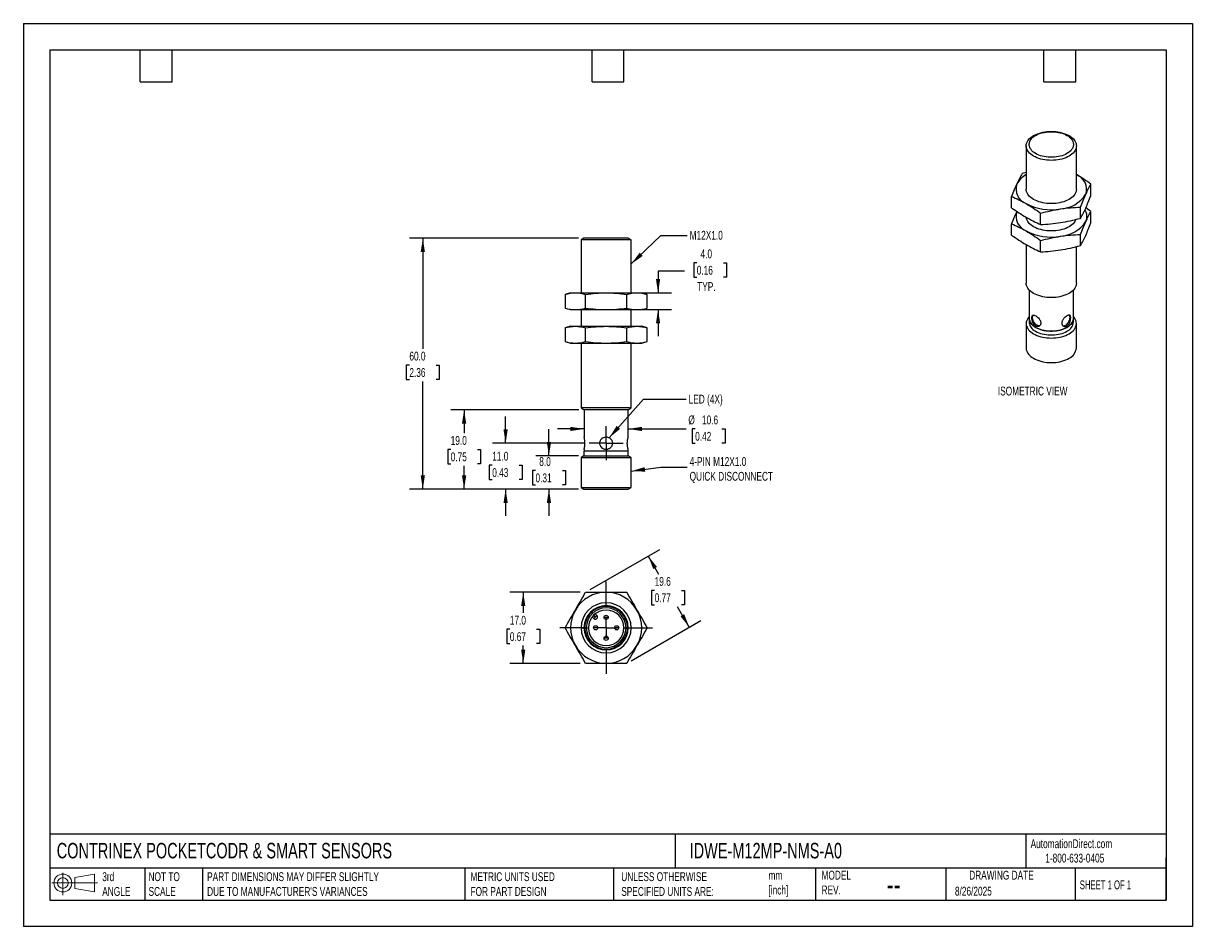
# Model space of a CAD drawing. Header units: millimetres. Extents: x 0 to 279, y 0 to 216.
import ezdxf

# ---------------------------------------------------------------- set-up
doc = ezdxf.new("R2010")
doc.units = ezdxf.units.MM
doc.linetypes.add('CENTERX2', pattern=[20.32, 12.7, -2.54, 2.54, -2.54])
doc.layers.add('CENTER', color=40, linetype='CENTERX2')
doc.layers.add('DIMENSIONS', color=140, linetype='Continuous', lineweight=25)
doc.layers.add('TEXT', color=140, linetype='Continuous', lineweight=25)
doc.styles.add('SLDTEXTSTYLE0', font='TXT', dxfattribs={"width": 0.7})
doc.styles.add('SLDTEXTSTYLE1', font='TXT', dxfattribs={"width": 0.65})
doc.dimstyles.new('SLDDIMSTYLE0', dxfattribs={"dimtxt": 2.158008, "dimasz": 3.302, "dimexe": 0, "dimexo": 0.0625, "dimgap": 0.539502, "dimtad": 0, "dimtih": 1, "dimtoh": 1, "dimdec": 1, "dimrnd": 1e-09, "dimzin": 4, "dimdsep": 46, "dimtxsty": 'SLDTEXTSTYLE0', "dimsah": 1, "dimcen": 0.09, "dimadec": 0, "dimazin": 1, "dimtfac": 1, "dimtdec": 1, "dimtmove": 0, "dimatfit": 0, "dimfxl": 0, "dimfrac": 2, "dimtolj": 1, "dimtzin": 12, "dimarcsym": 0})
doc.dimstyles.new('SLDDIMSTYLE1', dxfattribs={"dimtxt": 2.158008, "dimasz": 3.302, "dimexe": 0, "dimexo": 0.0625, "dimgap": 0.539502, "dimtad": 0, "dimtih": 1, "dimtoh": 1, "dimdec": 1, "dimrnd": 1e-09, "dimzin": 4, "dimdsep": 46, "dimtxsty": 'SLDTEXTSTYLE0', "dimsah": 1, "dimcen": 0.09, "dimadec": 0, "dimazin": 1, "dimtfac": 1, "dimtdec": 1, "dimtofl": 0, "dimtmove": 0, "dimatfit": 3, "dimfxl": 0, "dimfrac": 2, "dimtolj": 1, "dimtzin": 12, "dimarcsym": 0})
doc.dimstyles.new('SLDDIMSTYLE2', dxfattribs={"dimtxt": 2.158008, "dimasz": 3.302, "dimexe": 0, "dimexo": 0.0625, "dimgap": 0.539502, "dimtad": 0, "dimtih": 1, "dimtoh": 1, "dimdec": 1, "dimrnd": 1e-09, "dimzin": 12, "dimdsep": 46, "dimtxsty": 'SLDTEXTSTYLE0', "dimsah": 1, "dimcen": 0.09, "dimadec": 0, "dimazin": 3, "dimtfac": 1, "dimtdec": 1, "dimtmove": 0, "dimatfit": 0, "dimfxl": 0, "dimfrac": 2, "dimtolj": 1, "dimtzin": 12, "dimarcsym": 0})
doc.dimstyles.new('SLDDIMSTYLE3', dxfattribs={"dimtxt": 0.18, "dimasz": 3.302, "dimexe": 0, "dimexo": 0.0625, "dimgap": 0, "dimtad": 0, "dimtih": 1, "dimtoh": 1, "dimdec": 0, "dimrnd": 1e-09, "dimzin": 0, "dimdsep": 46, "dimtxsty": 'Standard', "dimsah": 1, "dimcen": 0.09, "dimadec": 0, "dimazin": 0, "dimtfac": 3.302, "dimtdec": 0, "dimtofl": 0, "dimtmove": 0, "dimatfit": 3, "dimfxl": 0, "dimfrac": 2, "dimtolj": 1, "dimtzin": 0, "dimarcsym": 0})
doc.dimstyles.new('SLDDIMSTYLE4', dxfattribs={"dimtxt": 2.158008, "dimasz": 3.302, "dimexe": 0, "dimexo": 0.0625, "dimgap": 0.539502, "dimtad": 0, "dimtih": 1, "dimtoh": 1, "dimdec": 1, "dimrnd": 1e-09, "dimzin": 12, "dimdsep": 46, "dimtxsty": 'SLDTEXTSTYLE0', "dimsah": 1, "dimcen": 0.09, "dimadec": 0, "dimazin": 3, "dimtfac": 1, "dimtdec": 1, "dimtofl": 0, "dimtmove": 0, "dimatfit": 3, "dimfxl": 0, "dimfrac": 2, "dimtolj": 1, "dimtzin": 12, "dimarcsym": 0})

# ---------------------------------------------------------------- blocks, each defined once
blk = doc.blocks.new('Block11')
at = {"color": 7, "linetype": 'Continuous', "lineweight": 18}
for p, q in [((0, 2.88), (10.87, 2.88)), ((2.59, 5.31), (2.59, 0)), ((5.48, 4.17), (10.18, 5.03)), ((5.48, 1.6), (5.48, 4.17)), ((10.18, 5.03), (10.18, 0.73)), ((5.48, 1.6), (10.18, 0.73))]:
    blk.add_line(p, q, dxfattribs=at)
for radius in [2.15, 1.29]:
    blk.add_circle((2.59, 2.88), radius, dxfattribs=at)
blk = doc.blocks.new('Block12')
at = {"color": 7, "linetype": 'Continuous'}
blk.add_blockref('Block11', (0, 0), dxfattribs=at)
blk = doc.blocks.new('_D')
at = {"layer": 'DIMENSIONS'}
for p, q in [((125.59, 112.54), (125.59, 118.89)), ((132.69, 112.54), (122.42, 112.54)), ((122.38, 109.02), (121.66, 109.02)), ((121.66, 109.02), (121.66, 105.59)), ((128.8, 109.02), (129.52, 109.02)), ((129.52, 109.02), (129.52, 105.59)), ((121.66, 105.59), (122.38, 105.59)), ((132.69, 104.55), (122.42, 104.55)), ((125.59, 104.55), (125.59, 98.2)), ((129.52, 105.59), (128.8, 105.59))]:
    blk.add_line(p, q, dxfattribs=at)
for points in [[(125.59, 112.54), (126.1, 115.84), (125.08, 115.84)], [(125.59, 104.55), (125.08, 101.25), (126.1, 101.25)]]:
    blk.add_solid(points, dxfattribs=at)
at = {"layer": 'DIMENSIONS', "char_height": 2.117, "attachment_point": 1, "style": 'SLDTEXTSTYLE0'}
for s, insert in [('8.0', (123.28, 112.23)), ('0.31', (122.38, 108.32))]:
    blk.add_mtext(s, dxfattribs=dict(at, insert=insert))
blk = doc.blocks.new('_D_1')
at = {"layer": 'DIMENSIONS'}
for p, q in [((115.24, 115.55), (115.24, 121.9)), ((133.95, 115.55), (112.07, 115.55)), ((112.04, 110.29), (111.31, 110.29)), ((111.31, 110.29), (111.31, 106.86)), ((118.45, 110.29), (119.17, 110.29)), ((119.17, 110.29), (119.17, 106.86)), ((111.31, 106.86), (112.04, 106.86)), ((119.17, 106.86), (118.45, 106.86)), ((132.69, 104.55), (112.07, 104.55)), ((115.24, 104.55), (115.24, 98.2))]:
    blk.add_line(p, q, dxfattribs=at)
for points in [[(115.24, 115.55), (115.75, 118.85), (114.73, 118.85)], [(115.24, 104.55), (114.73, 101.25), (115.75, 101.25)]]:
    blk.add_solid(points, dxfattribs=at)
at = {"layer": 'DIMENSIONS', "char_height": 2.117, "attachment_point": 1, "style": 'SLDTEXTSTYLE0'}
for s, insert in [('11.0', (112.04, 113.5)), ('0.43', (112.04, 109.59))]:
    blk.add_mtext(s, dxfattribs=dict(at, insert=insert))
blk = doc.blocks.new('_D_2')
at = {"layer": 'DIMENSIONS'}
for p, q in [((132.72, 123.55), (102.14, 123.55)), ((105.32, 123.55), (105.32, 117.97)), ((102.11, 114.06), (101.39, 114.06)), ((101.39, 114.06), (101.39, 110.63)), ((108.52, 114.06), (109.25, 114.06)), ((109.25, 114.06), (109.25, 110.63)), ((101.39, 110.63), (102.11, 110.63)), ((105.32, 104.55), (105.32, 110.15)), ((109.25, 110.63), (108.52, 110.63)), ((132.69, 104.55), (102.14, 104.55))]:
    blk.add_line(p, q, dxfattribs=at)
for points in [[(105.32, 123.55), (104.81, 120.25), (105.82, 120.25)], [(105.32, 104.55), (105.82, 107.85), (104.81, 107.85)]]:
    blk.add_solid(points, dxfattribs=at)
at = {"layer": 'DIMENSIONS', "char_height": 2.117, "attachment_point": 1, "style": 'SLDTEXTSTYLE0'}
for s, insert in [('19.0', (102.11, 117.27)), ('0.75', (102.11, 113.36))]:
    blk.add_mtext(s, dxfattribs=dict(at, insert=insert))
blk = doc.blocks.new('_D_3')
at = {"layer": 'DIMENSIONS'}
for p, q in [((132.69, 164.55), (92.27, 164.55)), ((95.45, 164.55), (95.45, 138.13)), ((92.24, 134.22), (91.51, 134.22)), ((91.51, 134.22), (91.51, 130.79)), ((98.65, 134.22), (99.38, 134.22)), ((99.38, 134.22), (99.38, 130.79)), ((91.51, 130.79), (92.24, 130.79)), ((95.45, 104.55), (95.45, 130.31)), ((99.38, 130.79), (98.65, 130.79)), ((132.69, 104.55), (92.27, 104.55))]:
    blk.add_line(p, q, dxfattribs=at)
for points in [[(95.45, 164.55), (94.94, 161.25), (95.95, 161.25)], [(95.45, 104.55), (95.95, 107.85), (94.94, 107.85)]]:
    blk.add_solid(points, dxfattribs=at)
at = {"layer": 'DIMENSIONS', "char_height": 2.117, "attachment_point": 1, "style": 'SLDTEXTSTYLE0'}
for s, insert in [('60.0', (92.24, 137.43)), ('2.36', (92.24, 133.52))]:
    blk.add_mtext(s, dxfattribs=dict(at, insert=insert))
blk = doc.blocks.new('_D_4')
at = {"layer": 'DIMENSIONS'}
for p, q in [((158.01, 156.65), (151.66, 156.65)), ((151.66, 156.65), (151.66, 151.49)), ((160.91, 158.67), (160.19, 158.67)), ((160.19, 158.67), (160.19, 155.24)), ((167.33, 158.67), (168.05, 158.67)), ((168.05, 158.67), (168.05, 155.24)), ((160.19, 155.24), (160.91, 155.24)), ((168.05, 155.24), (167.33, 155.24)), ((147.89, 151.49), (154.84, 151.49)), ((147.89, 147.49), (154.84, 147.49)), ((151.66, 147.49), (151.66, 141.14))]:
    blk.add_line(p, q, dxfattribs=at)
for points in [[(151.66, 151.49), (152.17, 154.79), (151.16, 154.79)], [(151.66, 147.49), (151.16, 144.18), (152.17, 144.18)]]:
    blk.add_solid(points, dxfattribs=at)
at = {"layer": 'DIMENSIONS', "char_height": 2.117, "attachment_point": 1, "style": 'SLDTEXTSTYLE0'}
for s, insert in [('4.0', (161.81, 161.88)), ('0.16', (160.91, 157.96)), ('TYP.', (161.02, 154.05))]:
    blk.add_mtext(s, dxfattribs=dict(at, insert=insert))
blk = doc.blocks.new('_D_5')
at = {"layer": 'DIMENSIONS'}
for p, q in [((133.99, 118.96), (127.64, 118.96)), ((144.54, 118.96), (158.42, 118.96)), ((160.53, 118.96), (159.8, 118.96)), ((159.8, 118.96), (159.8, 115.53)), ((166.94, 118.96), (167.67, 118.96)), ((167.67, 118.96), (167.67, 115.53)), ((144.54, 115.78), (144.54, 115.79)), ((159.8, 115.53), (160.53, 115.53)), ((167.67, 115.53), (166.94, 115.53))]:
    blk.add_line(p, q, dxfattribs=at)
for points in [[(133.99, 118.96), (130.68, 119.47), (130.68, 118.46)], [(144.54, 118.96), (147.84, 118.46), (147.84, 119.47)]]:
    blk.add_solid(points, dxfattribs=at)
at = {"layer": 'DIMENSIONS', "char_height": 2.117, "attachment_point": 1, "style": 'SLDTEXTSTYLE0'}
for s, insert in [('%%c', (158.9, 122.18)), ('10.6', (162.16, 122.18)), ('0.42', (160.53, 118.26))]:
    blk.add_mtext(s, dxfattribs=dict(at, insert=insert))
blk = doc.blocks.new('SW_CENTERMARKSYMBOL_0')
at = {"layer": 'CENTER', "color": 0}
for p, q in [((0, 2.54), (0, 4.04)), ((-2.54, 0), (-4.04, 0)), ((0, 0), (-2.54, 0)), ((0, 0), (0, 2.54)), ((0, 0), (0, -2.54)), ((0, 0), (2.54, 0)), ((2.54, 0), (4.04, 0)), ((0, -2.54), (0, -4.04))]:
    blk.add_line(p, q, dxfattribs=at)
blk = doc.blocks.new('_D_6')
at = {"layer": 'DIMENSIONS'}
for p, q in [((133.08, 79.93), (116.27, 79.93)), ((119.45, 79.93), (119.45, 74.99)), ((116.24, 71.07), (115.51, 71.07)), ((115.51, 71.07), (115.51, 67.64)), ((122.65, 71.07), (123.38, 71.07)), ((123.38, 71.07), (123.38, 67.64)), ((115.51, 67.64), (116.24, 67.64)), ((119.45, 62.93), (119.45, 67.16)), ((123.38, 67.64), (122.65, 67.64)), ((133.08, 62.93), (116.27, 62.93))]:
    blk.add_line(p, q, dxfattribs=at)
for points in [[(119.45, 79.93), (118.94, 76.63), (119.95, 76.63)], [(119.45, 62.93), (119.95, 66.23), (118.94, 66.23)]]:
    blk.add_solid(points, dxfattribs=at)
at = {"layer": 'DIMENSIONS', "char_height": 2.117, "attachment_point": 1, "style": 'SLDTEXTSTYLE0'}
for s, insert in [('17.0', (116.24, 74.29)), ('0.67', (116.24, 70.37))]:
    blk.add_mtext(s, dxfattribs=dict(at, insert=insert))
blk = doc.blocks.new('_D_7')
at = {"layer": 'DIMENSIONS'}
for p, q in [((135.45, 80.56), (152.07, 90.16)), ((149.32, 88.57), (151.79, 84.28)), ((150.85, 80.37), (150.12, 80.37)), ((150.12, 80.37), (150.12, 76.94)), ((157.26, 80.37), (157.98, 80.37)), ((157.98, 80.37), (157.98, 76.94)), ((150.12, 76.94), (150.85, 76.94)), ((159.13, 71.57), (156.31, 76.46)), ((157.98, 76.94), (157.26, 76.94)), ((145.27, 63.56), (161.88, 73.16))]:
    blk.add_line(p, q, dxfattribs=at)
for points in [[(149.32, 88.57), (150.53, 85.46), (151.41, 85.96)], [(159.13, 71.57), (157.92, 74.68), (157.04, 74.17)]]:
    blk.add_solid(points, dxfattribs=at)
at = {"layer": 'DIMENSIONS', "char_height": 2.117, "attachment_point": 1, "style": 'SLDTEXTSTYLE0'}
for s, insert in [('19.6', (150.85, 83.58)), ('0.77', (150.85, 79.67))]:
    blk.add_mtext(s, dxfattribs=dict(at, insert=insert))
blk = doc.blocks.new('SW_CENTERMARKSYMBOL_1')
at = {"layer": 'CENTER', "color": 0}
for p, q in [((0, 5.08), (0, 11.04)), ((-5.08, 0), (-11.04, 0)), ((0, 0), (-2.54, 0)), ((0, 0), (0, 2.54)), ((0, 0), (0, -2.54)), ((0, 0), (2.54, 0)), ((5.08, 0), (11.04, 0)), ((0, -5.08), (0, -11.04))]:
    blk.add_line(p, q, dxfattribs=at)

msp = doc.modelspace()

# ---------------------------------------------------------------- linework, layer by layer
at = {"color": 7, "linetype": 'Continuous'}
for p, q in [((0, 215.9), (0, 0)), ((0, 215.9), (279.4, 215.9)), ((279.4, 215.9), (279.4, 0)), ((279.4, 0), (0, 0))]:
    msp.add_line(p, q, dxfattribs=at)
for p, q in [((239.63, 186.62), (239.63, 176.28)), ((251.63, 176.28), (251.63, 186.62)), ((239.63, 180.23), (238.69, 180)), ((255.12, 174.77), (255.12, 177.46)), ((236.15, 171.84), (236.15, 174.53)), ((243.09, 167.83), (243.09, 170.52)), ((252.58, 169.3), (252.58, 171.99)), ((255.12, 170.93), (253.87, 171.8)), ((255.12, 168.24), (255.12, 170.93)), ((236.15, 165.31), (236.15, 168)), ((252.58, 162.77), (252.58, 165.46)), ((133.96, 164.55), (133.26, 164.15)), ((133.26, 164.15), (133.26, 151.49)), ((145.26, 164.15), (133.26, 164.15)), ((144.56, 164.55), (133.96, 164.55)), ((145.26, 164.15), (144.56, 164.55)), ((145.26, 151.49), (145.26, 164.15)), ((239.63, 163.01), (239.63, 153.82)), ((243.09, 161.3), (243.09, 163.99)), ((251.63, 153.82), (251.63, 162.54)), ((130.76, 151.49), (129.45, 151.13)), ((129.45, 151.13), (129.45, 147.84)), ((130.76, 151.49), (131.9, 151.49)), ((131.9, 151.49), (139.26, 151.49)), ((134.35, 147.84), (134.35, 151.13)), ((139.26, 151.49), (146.62, 151.49)), ((144.17, 147.84), (144.17, 151.13)), ((146.62, 151.49), (147.76, 151.49)), ((149.07, 151.13), (147.76, 151.49)), ((149.07, 147.84), (149.07, 151.13)), ((240.36, 152.17), (240.36, 145.39)), ((250.91, 145.39), (250.91, 152.17)), ((129.45, 147.84), (130.76, 147.49)), ((130.76, 147.49), (131.9, 147.49)), ((131.9, 147.49), (139.26, 147.49)), ((133.26, 147.49), (133.26, 143.49)), ((139.26, 147.49), (146.62, 147.49)), ((145.26, 143.49), (145.26, 147.49)), ((146.62, 147.49), (147.76, 147.49)), ((147.76, 147.49), (149.07, 147.84)), ((240.33, 145.39), (240.33, 144.48)), ((250.93, 144.48), (250.93, 145.39)), ((130.76, 143.49), (129.45, 143.13)), ((129.45, 143.13), (129.45, 139.84)), ((130.76, 143.49), (131.9, 143.49)), ((131.9, 143.49), (139.26, 143.49)), ((134.35, 139.84), (134.35, 143.13)), ((139.26, 143.49), (146.62, 143.49)), ((144.17, 139.84), (144.17, 143.13)), ((146.62, 143.49), (147.76, 143.49)), ((149.07, 143.13), (147.76, 143.49)), ((149.07, 139.84), (149.07, 143.13)), ((239.63, 144.15), (239.63, 138.29)), ((251.63, 138.29), (251.63, 144.15)), ((129.45, 139.84), (130.76, 139.49)), ((147.76, 139.49), (149.07, 139.84)), ((130.76, 139.49), (131.9, 139.49)), ((131.9, 139.49), (139.26, 139.49)), ((133.26, 139.49), (133.26, 123.97)), ((139.26, 139.49), (146.62, 139.49)), ((145.26, 123.97), (145.26, 139.49)), ((146.62, 139.49), (147.76, 139.49)), ((133.26, 123.97), (133.99, 123.55)), ((145.26, 123.97), (133.26, 123.97)), ((133.99, 123.55), (133.99, 117.05)), ((144.54, 123.55), (133.99, 123.55)), ((144.54, 123.55), (145.26, 123.97)), ((144.54, 117.03), (144.54, 123.55)), ((133.96, 112.54), (133.26, 112.13)), ((133.26, 112.13), (133.26, 104.96)), ((133.26, 112.13), (145.26, 112.13)), ((133.96, 113.66), (133.96, 112.54)), ((144.56, 113.66), (133.96, 113.66)), ((133.96, 112.54), (144.56, 112.54)), ((133.99, 114.06), (133.99, 113.66)), ((144.54, 113.66), (144.54, 114.05)), ((144.56, 112.54), (144.56, 113.66)), ((145.26, 112.13), (144.56, 112.54)), ((145.26, 104.96), (145.26, 112.13)), ((133.26, 104.96), (145.26, 104.96)), ((133.26, 104.96), (133.96, 104.55)), ((133.96, 104.55), (144.56, 104.55)), ((144.56, 104.55), (145.26, 104.96)), ((136.29, 73.62), (135.89, 74.02)), ((136.64, 73.97), (136.22, 74.4)), ((136.71, 74.05), (136.29, 74.47)), ((137.07, 74.4), (136.67, 74.8)), ((137.07, 74.4), (136.71, 74.05)), ((133.26, 71.43), (133.96, 71.43)), ((134.51, 71.43), (135.01, 71.43)), ((143.51, 71.43), (144.01, 71.43)), ((144.56, 71.43), (145.26, 71.43))]:
    msp.add_line(p, q)
at = {"flags": 128}
for points in [[(249.88, 189.07), (250.23, 188.85), (250.55, 188.61), (250.83, 188.35), (251.07, 188.09), (251.27, 187.81), (251.43, 187.52), (251.54, 187.22), (251.61, 186.92), (251.63, 186.62), (251.61, 186.32), (251.54, 186.02), (251.43, 185.73), (251.27, 185.44), (251.07, 185.16), (250.83, 184.89), (250.55, 184.64), (250.23, 184.4), (249.88, 184.17), (249.49, 183.97), (249.08, 183.78), (248.63, 183.62), (248.17, 183.48), (247.69, 183.37), (247.19, 183.28), (246.68, 183.21), (246.16, 183.17), (245.63, 183.16), (245.11, 183.17), (244.59, 183.21), (244.08, 183.28), (243.58, 183.37), (243.1, 183.48), (242.63, 183.62), (242.19, 183.78), (241.78, 183.97), (241.39, 184.17), (241.04, 184.4), (240.72, 184.64), (240.44, 184.89), (240.2, 185.16), (240, 185.44), (239.84, 185.73), (239.73, 186.02), (239.66, 186.32), (239.63, 186.62), (239.66, 186.92), (239.73, 187.22), (239.84, 187.52), (240, 187.81), (240.2, 188.09), (240.44, 188.35), (240.72, 188.61), (241.04, 188.85), (241.39, 189.07), (241.78, 189.28), (242.19, 189.46), (242.63, 189.62), (243.1, 189.76), (243.58, 189.88), (244.08, 189.97), (244.59, 190.03), (245.11, 190.07), (245.63, 190.09), (246.16, 190.07), (246.68, 190.03), (247.19, 189.97), (247.69, 189.88), (248.17, 189.76), (248.63, 189.62), (249.08, 189.46), (249.49, 189.28), (249.88, 189.07)], [(249.38, 189.12), (249.71, 188.91), (250.01, 188.68), (250.27, 188.44), (250.48, 188.19), (250.66, 187.92), (250.79, 187.65), (250.88, 187.37), (250.93, 187.09), (250.93, 186.81), (250.88, 186.53), (250.79, 186.25), (250.66, 185.98), (250.48, 185.72), (250.27, 185.46), (250.01, 185.22), (249.71, 185), (249.38, 184.79), (249.02, 184.6), (248.63, 184.43), (248.21, 184.28), (247.78, 184.15), (247.32, 184.05), (246.85, 183.97), (246.37, 183.92), (245.88, 183.9), (245.39, 183.9), (244.9, 183.92), (244.42, 183.97), (243.95, 184.05), (243.49, 184.15), (243.06, 184.28), (242.64, 184.43), (242.25, 184.6), (241.89, 184.79), (241.56, 185), (241.26, 185.22), (241, 185.46), (240.79, 185.72), (240.61, 185.98), (240.48, 186.25), (240.39, 186.53), (240.34, 186.81), (240.34, 187.09), (240.39, 187.37), (240.48, 187.65), (240.61, 187.92), (240.79, 188.19), (241, 188.44), (241.26, 188.68), (241.56, 188.91), (241.89, 189.12), (242.25, 189.31), (242.64, 189.48), (243.06, 189.63), (243.49, 189.75), (243.95, 189.85), (244.42, 189.93), (244.9, 189.98), (245.39, 190.01), (245.88, 190.01), (246.37, 189.98), (246.85, 189.93), (247.32, 189.85), (247.78, 189.75), (248.21, 189.63), (248.63, 189.48), (249.02, 189.31), (249.38, 189.12)], [(251.63, 176.28), (251.61, 175.98), (251.54, 175.68), (251.43, 175.39), (251.27, 175.1), (251.07, 174.82), (250.83, 174.55), (250.55, 174.3), (250.23, 174.06), (249.88, 173.83), (249.49, 173.63), (249.08, 173.45), (248.63, 173.28), (248.17, 173.14), (247.69, 173.03), (247.19, 172.94), (246.68, 172.87), (246.16, 172.83), (245.63, 172.82), (245.11, 172.83), (244.59, 172.87), (244.08, 172.94), (243.58, 173.03), (243.1, 173.14), (242.63, 173.28), (242.19, 173.45), (241.78, 173.63), (241.39, 173.83), (241.04, 174.06), (240.72, 174.3), (240.44, 174.55), (240.2, 174.82), (240, 175.1), (239.84, 175.39), (239.73, 175.68), (239.66, 175.98), (239.63, 176.28)], [(251.5, 169.03), (251.43, 168.86), (251.27, 168.57), (251.07, 168.29), (250.83, 168.02), (250.55, 167.77), (250.23, 167.53), (249.88, 167.3), (249.49, 167.1), (249.08, 166.91), (248.63, 166.75), (248.17, 166.61), (247.69, 166.5), (247.19, 166.41), (246.68, 166.34), (246.16, 166.3), (245.63, 166.29), (245.11, 166.3), (244.59, 166.34), (244.08, 166.41), (243.58, 166.5), (243.1, 166.61), (242.63, 166.75), (242.19, 166.91), (241.78, 167.1), (241.39, 167.3), (241.04, 167.53), (240.72, 167.77), (240.44, 168.02), (240.2, 168.29), (240, 168.57), (239.84, 168.86), (239.73, 169.15), (239.66, 169.45), (239.65, 169.52)], [(251.63, 153.82), (251.61, 153.51), (251.54, 153.21), (251.43, 152.92), (251.27, 152.63), (251.07, 152.35), (250.83, 152.08), (250.55, 151.83), (250.23, 151.59), (249.88, 151.37), (249.49, 151.16), (249.08, 150.98), (248.63, 150.82), (248.17, 150.68), (247.69, 150.56), (247.19, 150.47), (246.68, 150.4), (246.16, 150.37), (245.63, 150.35), (245.11, 150.37), (244.59, 150.4), (244.08, 150.47), (243.58, 150.56), (243.1, 150.68), (242.63, 150.82), (242.19, 150.98), (241.78, 151.16), (241.39, 151.37), (241.04, 151.59), (240.72, 151.83), (240.44, 152.08), (240.2, 152.35), (240, 152.63), (239.84, 152.92), (239.73, 153.21), (239.66, 153.51), (239.63, 153.82)], [(240.36, 145.8), (240.2, 145.61), (240, 145.34), (239.84, 145.05), (239.73, 144.75), (239.66, 144.45), (239.63, 144.15), (239.66, 143.85), (239.73, 143.55), (239.84, 143.25), (240, 142.97), (240.2, 142.69), (240.44, 142.42), (240.72, 142.16), (241.04, 141.92), (241.39, 141.7), (241.78, 141.5), (242.19, 141.31), (242.63, 141.15), (243.1, 141.01), (243.58, 140.9), (244.08, 140.8), (244.59, 140.74), (245.11, 140.7), (245.63, 140.69), (246.16, 140.7), (246.68, 140.74), (247.19, 140.8), (247.69, 140.9), (248.17, 141.01), (248.63, 141.15), (249.08, 141.31), (249.49, 141.5), (249.88, 141.7)], [(250.91, 145.69), (250.93, 145.53), (250.93, 145.25), (250.88, 144.97), (250.79, 144.69), (250.66, 144.42), (250.48, 144.16), (250.27, 143.9), (250.01, 143.66), (249.71, 143.44), (249.38, 143.23), (249.02, 143.04), (248.63, 142.87), (248.21, 142.72), (247.78, 142.59), (247.32, 142.49), (246.85, 142.42), (246.37, 142.36), (245.88, 142.34), (245.39, 142.34), (244.9, 142.36), (244.42, 142.42), (243.95, 142.49), (243.49, 142.59), (243.06, 142.72), (242.64, 142.87), (242.25, 143.04), (241.89, 143.23), (241.56, 143.44), (241.26, 143.66), (241, 143.9), (240.79, 144.16), (240.61, 144.42), (240.48, 144.69), (240.39, 144.97), (240.34, 145.25), (240.34, 145.53), (240.36, 145.69)], [(240.36, 145.39), (240.37, 145.25), (240.41, 144.97), (240.5, 144.7), (240.63, 144.43), (240.81, 144.16), (241.03, 143.91), (241.28, 143.67), (241.58, 143.45), (241.9, 143.24), (242.27, 143.05), (242.65, 142.88), (243.07, 142.73), (243.5, 142.61), (243.96, 142.51), (244.43, 142.43), (244.91, 142.38), (245.39, 142.35), (245.88, 142.35), (246.36, 142.38), (246.84, 142.43), (247.31, 142.51), (247.77, 142.61), (248.2, 142.73), (248.62, 142.88), (249, 143.05), (249.36, 143.24), (249.69, 143.45), (249.99, 143.67), (250.24, 143.91), (250.46, 144.16), (250.64, 144.43), (250.77, 144.7), (250.86, 144.97), (250.9, 145.25), (250.91, 145.39)], [(242.85, 143.62), (242.75, 143.6), (242.59, 143.61), (242.41, 143.66), (242.22, 143.75), (242.04, 143.87), (241.86, 144.03), (241.69, 144.22), (241.54, 144.43), (241.41, 144.65), (241.3, 144.89), (241.23, 145.13), (241.18, 145.36), (241.16, 145.58), (241.18, 145.79), (241.23, 145.97), (241.3, 146.11), (241.36, 146.18)], [(248.37, 143.64), (248.52, 143.61), (248.69, 143.61), (248.86, 143.66), (249.05, 143.75), (249.23, 143.87), (249.41, 144.03), (249.58, 144.22), (249.73, 144.43), (249.86, 144.65), (249.97, 144.89), (250.04, 145.13), (250.09, 145.36), (250.11, 145.58), (250.09, 145.79), (250.04, 145.97), (249.97, 146.11), (249.93, 146.16)], [(249.88, 141.7), (250.23, 141.92), (250.55, 142.16), (250.83, 142.42), (251.07, 142.69), (251.27, 142.97), (251.43, 143.25), (251.54, 143.55), (251.61, 143.85), (251.63, 144.15), (251.61, 144.45), (251.54, 144.75), (251.43, 145.05), (251.27, 145.34), (251.07, 145.61), (250.91, 145.8)], [(240.33, 144.48), (240.34, 144.34), (240.39, 144.06), (240.48, 143.78), (240.61, 143.51), (240.79, 143.24), (241, 142.99), (241.26, 142.75), (241.56, 142.53), (241.89, 142.32), (242.25, 142.13), (242.64, 141.96), (243.06, 141.81), (243.49, 141.68), (243.95, 141.58), (244.42, 141.5), (244.9, 141.45), (245.39, 141.42), (245.88, 141.42), (246.37, 141.45), (246.85, 141.5), (247.32, 141.58), (247.78, 141.68), (248.21, 141.81), (248.63, 141.96), (249.02, 142.13), (249.38, 142.32)], [(239.63, 138.29), (239.66, 137.99), (239.73, 137.69), (239.84, 137.39), (240, 137.11), (240.2, 136.83), (240.44, 136.56), (240.72, 136.3), (241.04, 136.06), (241.39, 135.84), (241.78, 135.64), (242.19, 135.45), (242.63, 135.29), (243.1, 135.15), (243.58, 135.03), (244.08, 134.94), (244.59, 134.88), (245.11, 134.84), (245.63, 134.83), (246.16, 134.84), (246.68, 134.88), (247.19, 134.94), (247.69, 135.03), (248.17, 135.15), (248.63, 135.29), (249.08, 135.45), (249.49, 135.64), (249.88, 135.84)], [(136.64, 73.97), (136.57, 73.91), (136.51, 73.84), (136.45, 73.78), (136.39, 73.72), (136.35, 73.68), (136.32, 73.65), (136.3, 73.63), (136.29, 73.62)]]:
    msp.add_lwpolyline(points, dxfattribs=at)
for centre, radius, start, end in [((242.13, 175.05), 5.33, 117.9109, 151.9685), ((250.31, 176.25), 3.75, 340.7317, 69.0652), ((240.96, 176.32), 3.75, 160.7317, 249.0652), ((247.37, 179.29), 7.76, 273.4335, 326.5611), ((240.97, 169.79), 3.76, 161.8376, 249.0053), ((245.62, 184.37), 13.02, 242.6027, 279.8113), ((251.15, 169.76), 2.99, 334.7047, 32.4137), ((247.37, 172.76), 7.76, 273.4335, 326.5611), ((245.62, 177.84), 13.02, 242.6027, 279.8113), ((248.32, 144.72), 2.63, 293.8761, 354.8037), ((248.65, 138.58), 3, 294.2025, 354.4774), ((139.26, 71.43), 8.5, 90, 150), ((139.26, 71.43), 8.5, 30, 90), ((139.26, 71.43), 8.5, 150, 210), ((139.26, 71.43), 6, 0, 180), ((139.26, 71.43), 5.3, 0, 180), ((139.26, 71.43), 4.75, 0, 180), ((139.26, 71.43), 4.25, 0, 180), ((139.26, 71.43), 8.5, 330, 30), ((136.68, 74.01), 0.55, 225, 45), ((136.68, 74.01), 0.05, 225, 45), ((139.26, 71.43), 6, 180, 0), ((139.26, 71.43), 5.3, 180, 0), ((139.26, 71.43), 4.75, 180, 0), ((139.26, 71.43), 4.25, 180, 0), ((139.26, 71.43), 8.5, 210, 270), ((139.26, 71.43), 8.5, 270, 330)]:
    msp.add_arc(centre, radius, start, end)
for points in [[(238.69, 180), (238.27, 179.27), (237.85, 178.47), (237.42, 177.55)], [(255.12, 177.46), (253.96, 178.31), (252.81, 179.08), (251.65, 179.75)], [(237.42, 177.55), (237, 176.64), (236.58, 175.62), (236.15, 174.53)], [(253.85, 175.01), (254.27, 175.93), (254.69, 176.73), (255.12, 177.46)], [(236.15, 174.53), (237.31, 174.04), (238.46, 173.49), (239.62, 172.81)], [(252.58, 171.99), (253, 173.08), (253.42, 174.1), (253.85, 175.01)], [(253.85, 171.75), (254.27, 172.66), (254.69, 173.69), (255.12, 174.77)], [(236.15, 171.84), (237.31, 171), (238.46, 170.22), (239.62, 169.55)], [(239.62, 172.81), (240.79, 172.14), (241.94, 171.37), (243.09, 170.52)], [(243.09, 170.52), (244.67, 170.94), (246.25, 171.3), (247.83, 171.54)], [(247.83, 171.54), (249.42, 171.79), (251, 171.92), (252.58, 171.99)], [(252.58, 169.3), (253, 170.03), (253.42, 170.83), (253.85, 171.75)], [(253.85, 168.48), (254.27, 169.4), (254.69, 170.2), (255.12, 170.93)], [(236.15, 168), (237.31, 167.51), (238.46, 166.95), (239.62, 166.28)], [(239.62, 169.55), (240.79, 168.88), (241.94, 168.32), (243.09, 167.83)], [(243.09, 167.83), (244.67, 167.9), (246.25, 168.03), (247.83, 168.28)], [(247.83, 168.28), (249.42, 168.52), (251, 168.88), (252.58, 169.3)], [(252.58, 165.46), (253, 166.54), (253.42, 167.56), (253.85, 168.48)], [(253.85, 165.22), (254.27, 166.13), (254.69, 167.15), (255.12, 168.24)], [(236.15, 165.31), (237.31, 164.46), (238.46, 163.69), (239.62, 163.02)], [(239.62, 166.28), (240.79, 165.61), (241.94, 164.83), (243.09, 163.99)], [(243.09, 163.99), (244.67, 164.41), (246.25, 164.77), (247.83, 165.01)], [(247.83, 165.01), (249.42, 165.26), (251, 165.39), (252.58, 165.46)], [(252.58, 162.77), (253, 163.5), (253.42, 164.3), (253.85, 165.22)], [(239.62, 163.02), (240.79, 162.34), (241.94, 161.79), (243.09, 161.3)], [(247.83, 161.75), (249.42, 161.99), (251, 162.35), (252.58, 162.77)], [(243.09, 161.3), (244.67, 161.37), (246.25, 161.5), (247.83, 161.75)], [(129.45, 151.13), (130.26, 151.35), (131.08, 151.49), (131.9, 151.49)], [(131.9, 151.49), (132.72, 151.49), (133.54, 151.35), (134.35, 151.13)], [(134.35, 151.13), (135.98, 151.35), (137.62, 151.49), (139.26, 151.49)], [(139.26, 151.49), (140.9, 151.49), (142.54, 151.35), (144.17, 151.13)], [(144.17, 151.13), (144.98, 151.35), (145.8, 151.49), (146.62, 151.49)], [(146.62, 151.49), (147.44, 151.49), (148.26, 151.35), (149.07, 151.13)], [(129.45, 147.84), (130.26, 147.62), (131.08, 147.49), (131.9, 147.49)], [(131.9, 147.49), (132.72, 147.49), (133.54, 147.62), (134.35, 147.84)], [(134.35, 147.84), (135.98, 147.62), (137.62, 147.49), (139.26, 147.49)], [(139.26, 147.49), (140.9, 147.49), (142.54, 147.62), (144.17, 147.84)], [(144.17, 147.84), (144.98, 147.62), (145.8, 147.49), (146.62, 147.49)], [(146.62, 147.49), (147.44, 147.49), (148.26, 147.62), (149.07, 147.84)], [(129.45, 143.13), (130.26, 143.35), (131.08, 143.49), (131.9, 143.49)], [(131.9, 143.49), (132.72, 143.49), (133.54, 143.35), (134.35, 143.13)], [(134.35, 143.13), (135.98, 143.35), (137.62, 143.49), (139.26, 143.49)], [(139.26, 143.49), (140.9, 143.49), (142.54, 143.35), (144.17, 143.13)], [(144.17, 143.13), (144.98, 143.35), (145.8, 143.49), (146.62, 143.49)], [(146.62, 143.49), (147.44, 143.49), (148.26, 143.35), (149.07, 143.13)], [(129.45, 139.84), (130.26, 139.62), (131.08, 139.49), (131.9, 139.49)], [(131.9, 139.49), (132.72, 139.49), (133.54, 139.62), (134.35, 139.84)], [(134.35, 139.84), (135.98, 139.62), (137.62, 139.49), (139.26, 139.49)], [(139.26, 139.49), (140.9, 139.49), (142.54, 139.62), (144.17, 139.84)], [(144.17, 139.84), (144.98, 139.62), (145.8, 139.49), (146.62, 139.49)], [(146.62, 139.49), (147.44, 139.49), (148.26, 139.62), (149.07, 139.84)], [(131.9, 75.68), (132.72, 77.1), (133.54, 78.52), (134.35, 79.93)], [(134.35, 79.93), (135.98, 79.93), (137.62, 79.93), (139.26, 79.93)], [(139.26, 79.93), (140.9, 79.93), (142.54, 79.93), (144.17, 79.93)], [(144.17, 79.93), (144.98, 78.52), (145.8, 77.1), (146.62, 75.68)], [(129.45, 71.43), (130.26, 72.84), (131.08, 74.26), (131.9, 75.68)], [(146.62, 75.68), (147.44, 74.26), (148.26, 72.84), (149.07, 71.43)], [(131.9, 67.18), (131.08, 68.6), (130.26, 70.02), (129.45, 71.43)], [(149.07, 71.43), (148.26, 70.02), (147.44, 68.6), (146.62, 67.18)], [(134.35, 62.93), (133.54, 64.34), (132.72, 65.76), (131.9, 67.18)], [(146.62, 67.18), (145.8, 65.76), (144.98, 64.34), (144.17, 62.93)], [(139.26, 62.93), (137.62, 62.93), (135.98, 62.93), (134.35, 62.93)], [(144.17, 62.93), (142.54, 62.93), (140.9, 62.93), (139.26, 62.93)]]:
    msp.add_open_spline(points, degree=3)
for points, knots in [([(237.4, 170.97), (237.3, 170.75), (237.1, 170.31), (236.68, 169.33), (236.37, 168.53), (236.15, 168)], [0, 0, 0, 0, 0.234763, 0.489052, 1, 1, 1, 1]), ([(241, 145.49), (241, 145.41), (241, 145.32), (241.02, 145.15), (241.04, 145.05), (241.1, 144.77), (241.15, 144.58), (241.31, 144.22), (241.41, 144.05), (241.58, 143.83), (241.64, 143.77), (241.77, 143.65), (241.84, 143.6), (241.98, 143.52), (242.05, 143.49), (242.19, 143.45), (242.26, 143.44), (242.41, 143.43), (242.48, 143.44), (242.61, 143.47), (242.67, 143.5), (242.79, 143.57), (242.84, 143.61), (242.94, 143.71), (242.98, 143.77), (243.08, 143.95), (243.12, 144.11), (243.12, 144.35), (243.11, 144.43), (243.08, 144.6), (243.05, 144.68), (242.98, 144.85), (242.94, 144.94), (242.84, 145.11), (242.79, 145.19), (242.61, 145.42), (242.48, 145.57), (242.26, 145.76), (242.19, 145.82), (242.05, 145.93), (241.97, 145.97), (241.77, 146.09), (241.63, 146.15), (241.41, 146.19), (241.31, 146.18), (241.19, 146.11), (241.16, 146.08), (241.1, 146), (241.08, 145.95), (241.04, 145.85), (241.02, 145.78), (241, 145.65), (241, 145.57), (241, 145.49)], [0, 0, 0, 0, 0.03125, 0.03125, 0.0625, 0.0625, 0.125, 0.125, 0.1875, 0.1875, 0.21875, 0.21875, 0.25, 0.25, 0.28125, 0.28125, 0.3125, 0.3125, 0.34375, 0.34375, 0.375, 0.375, 0.40625, 0.40625, 0.4375, 0.4375, 0.5, 0.5, 0.53125, 0.53125, 0.5625, 0.5625, 0.59375, 0.59375, 0.625, 0.625, 0.6875, 0.6875, 0.71875, 0.71875, 0.75, 0.75, 0.8125, 0.8125, 0.875, 0.875, 0.90625, 0.90625, 0.9375, 0.9375, 0.96875, 0.96875, 1, 1, 1, 1]), ([(249.36, 143.56), (249.29, 143.52), (249.22, 143.49), (249.08, 143.45), (249.01, 143.44), (248.79, 143.43), (248.66, 143.47), (248.42, 143.6), (248.32, 143.71), (248.22, 143.89), (248.2, 143.96), (248.16, 144.11), (248.15, 144.19), (248.15, 144.35), (248.16, 144.43), (248.2, 144.6), (248.22, 144.68), (248.29, 144.86), (248.33, 144.94), (248.43, 145.11), (248.48, 145.19), (248.6, 145.35), (248.66, 145.42), (248.8, 145.57), (248.87, 145.63), (249.08, 145.83), (249.23, 145.93), (249.44, 146.05), (249.5, 146.09), (249.63, 146.14), (249.69, 146.16), (249.81, 146.18), (249.86, 146.18), (249.96, 146.17), (250, 146.15), (250.12, 146.09), (250.18, 146.01), (250.23, 145.84), (250.25, 145.78), (250.27, 145.64), (250.27, 145.57), (250.27, 145.33), (250.25, 145.14), (250.17, 144.77), (250.12, 144.58), (250, 144.31), (249.96, 144.22), (249.86, 144.06), (249.81, 143.98), (249.69, 143.83), (249.63, 143.77), (249.5, 143.65), (249.44, 143.61), (249.36, 143.56)], [0, 0, 0, 0, 0.03125, 0.03125, 0.0625, 0.0625, 0.125, 0.125, 0.1875, 0.1875, 0.21875, 0.21875, 0.25, 0.25, 0.28125, 0.28125, 0.3125, 0.3125, 0.34375, 0.34375, 0.375, 0.375, 0.40625, 0.40625, 0.4375, 0.4375, 0.5, 0.5, 0.53125, 0.53125, 0.5625, 0.5625, 0.59375, 0.59375, 0.625, 0.625, 0.6875, 0.6875, 0.71875, 0.71875, 0.75, 0.75, 0.8125, 0.8125, 0.875, 0.875, 0.90625, 0.90625, 0.9375, 0.9375, 0.96875, 0.96875, 1, 1, 1, 1]), ([(133.99, 114.06), (133.99, 114.06), (133.98, 114.04), (133.99, 114.09), (134.01, 114.16), (134.04, 114.28), (134.09, 114.48), (134.15, 114.8), (134.2, 115.27), (134.21, 115.69), (134.18, 116.02), (134.15, 116.33), (134.08, 116.67), (134.02, 116.94), (133.99, 117.05), (133.99, 117.05), (133.99, 117.05)], [0, 0, 0, 0, 0.016385, 0.069579, 0.124443, 0.178107, 0.233364, 0.338415, 0.440931, 0.545775, 0.599394, 0.654698, 0.762404, 0.866502, 0.969456, 1, 1, 1, 1]), ([(137.76, 115.55), (137.76, 115.45), (137.77, 115.35), (137.81, 115.16), (137.84, 115.07), (137.95, 114.79), (138.06, 114.63), (138.34, 114.35), (138.5, 114.24), (138.78, 114.13), (138.87, 114.1), (139.06, 114.06), (139.16, 114.05), (139.36, 114.05), (139.46, 114.06), (139.65, 114.1), (139.75, 114.13), (139.93, 114.21), (140.01, 114.25), (140.18, 114.36), (140.25, 114.42), (140.39, 114.56), (140.45, 114.64), (140.56, 114.8), (140.61, 114.89), (140.72, 115.16), (140.76, 115.36), (140.76, 115.65), (140.75, 115.75), (140.71, 115.94), (140.68, 116.04), (140.61, 116.22), (140.56, 116.31), (140.45, 116.47), (140.39, 116.54), (140.18, 116.75), (140.02, 116.86), (139.74, 116.98), (139.65, 117), (139.46, 117.04), (139.36, 117.05), (139.06, 117.05), (138.86, 117.01), (138.5, 116.86), (138.34, 116.75), (138.13, 116.54), (138.07, 116.47), (137.96, 116.3), (137.91, 116.22), (137.84, 116.04), (137.81, 115.94), (137.77, 115.75), (137.76, 115.65), (137.76, 115.55)], [0, 0, 0, 0, 0.03125, 0.03125, 0.0625, 0.0625, 0.125, 0.125, 0.1875, 0.1875, 0.21875, 0.21875, 0.25, 0.25, 0.28125, 0.28125, 0.3125, 0.3125, 0.34375, 0.34375, 0.375, 0.375, 0.40625, 0.40625, 0.4375, 0.4375, 0.5, 0.5, 0.53125, 0.53125, 0.5625, 0.5625, 0.59375, 0.59375, 0.625, 0.625, 0.6875, 0.6875, 0.71875, 0.71875, 0.75, 0.75, 0.8125, 0.8125, 0.875, 0.875, 0.90625, 0.90625, 0.9375, 0.9375, 0.96875, 0.96875, 1, 1, 1, 1]), ([(144.54, 114.05), (144.53, 114.07), (144.53, 114.09), (144.49, 114.21), (144.45, 114.38), (144.39, 114.69), (144.33, 115.14), (144.31, 115.55), (144.33, 115.88), (144.35, 116.13), (144.38, 116.35), (144.43, 116.62), (144.49, 116.88), (144.53, 117.04), (144.53, 117.03), (144.53, 117.03)], [0, 0, 0, 0, 0.094262, 0.148067, 0.203512, 0.309721, 0.412524, 0.516333, 0.569611, 0.624573, 0.678198, 0.733408, 0.838471, 0.94131, 1, 1, 1, 1]), ([(144.36, 71.43), (144.36, 71.76), (144.33, 72.1), (144.2, 72.75), (144.1, 73.07), (143.72, 74), (143.34, 74.56), (142.39, 75.51), (141.83, 75.88), (140.59, 76.4), (139.93, 76.53), (138.59, 76.53), (137.93, 76.4), (136.69, 75.88), (136.13, 75.51), (135.18, 74.56), (134.8, 74), (134.29, 72.76), (134.16, 72.1), (134.16, 71.43)], [0, 0, 0, 0, 0.0625, 0.0625, 0.125, 0.125, 0.25, 0.25, 0.375, 0.375, 0.5, 0.5, 0.625, 0.625, 0.75, 0.75, 0.875, 0.875, 1, 1, 1, 1]), ([(138.76, 73.93), (138.76, 74.06), (138.81, 74.19), (139, 74.38), (139.13, 74.43), (139.26, 74.43)], [0, 0, 0, 0, 0.5, 0.5, 1, 1, 1, 1]), ([(139.26, 73.43), (139.13, 73.43), (139, 73.48), (138.81, 73.67), (138.76, 73.8), (138.76, 73.93)], [0, 0, 0, 0, 0.5, 0.5, 1, 1, 1, 1]), ([(139.26, 73.93), (139.13, 73.93), (139, 73.93), (138.81, 73.93), (138.76, 73.93), (138.76, 73.93)], [0, 0, 0, 0, 0.5, 0.5, 1, 1, 1, 1]), ([(139.26, 74.43), (139.39, 74.43), (139.52, 74.38), (139.71, 74.19), (139.76, 74.06), (139.76, 73.93)], [0, 0, 0, 0, 0.5, 0.5, 1, 1, 1, 1]), ([(139.76, 73.93), (139.76, 73.93), (139.71, 73.93), (139.52, 73.93), (139.39, 73.93), (139.26, 73.93)], [0, 0, 0, 0, 0.5, 0.5, 1, 1, 1, 1]), ([(139.76, 73.93), (139.76, 73.8), (139.71, 73.67), (139.52, 73.48), (139.39, 73.43), (139.26, 73.43)], [0, 0, 0, 0, 0.5, 0.5, 1, 1, 1, 1]), ([(134.16, 71.43), (134.16, 71.09), (134.19, 70.76), (134.32, 70.11), (134.42, 69.79), (134.8, 68.86), (135.18, 68.3), (136.13, 67.35), (136.69, 66.97), (137.93, 66.46), (138.59, 66.33), (139.93, 66.33), (140.59, 66.46), (141.83, 66.97), (142.39, 67.35), (143.34, 68.3), (143.72, 68.86), (144.23, 70.1), (144.36, 70.76), (144.36, 71.43)], [0, 0, 0, 0, 0.0625, 0.0625, 0.125, 0.125, 0.25, 0.25, 0.375, 0.375, 0.5, 0.5, 0.625, 0.625, 0.75, 0.75, 0.875, 0.875, 1, 1, 1, 1]), ([(136.26, 71.43), (136.26, 71.56), (136.31, 71.69), (136.5, 71.88), (136.63, 71.93), (136.76, 71.93)], [0, 0, 0, 0, 0.5, 0.5, 1, 1, 1, 1]), ([(136.76, 70.93), (136.63, 70.93), (136.5, 70.98), (136.31, 71.17), (136.26, 71.3), (136.26, 71.43)], [0, 0, 0, 0, 0.5, 0.5, 1, 1, 1, 1]), ([(136.76, 71.43), (136.63, 71.43), (136.5, 71.43), (136.31, 71.43), (136.26, 71.43), (136.26, 71.43)], [0, 0, 0, 0, 0.5, 0.5, 1, 1, 1, 1]), ([(136.76, 71.93), (136.89, 71.93), (137.02, 71.88), (137.21, 71.69), (137.26, 71.56), (137.26, 71.43)], [0, 0, 0, 0, 0.5, 0.5, 1, 1, 1, 1]), ([(137.26, 71.43), (137.26, 71.43), (137.21, 71.43), (137.02, 71.43), (136.89, 71.43), (136.76, 71.43)], [0, 0, 0, 0, 0.5, 0.5, 1, 1, 1, 1]), ([(137.26, 71.43), (137.26, 71.3), (137.21, 71.17), (137.02, 70.98), (136.89, 70.93), (136.76, 70.93)], [0, 0, 0, 0, 0.5, 0.5, 1, 1, 1, 1]), ([(141.26, 71.43), (141.26, 71.56), (141.31, 71.69), (141.5, 71.88), (141.63, 71.93), (141.76, 71.93)], [0, 0, 0, 0, 0.5, 0.5, 1, 1, 1, 1]), ([(141.76, 70.93), (141.63, 70.93), (141.5, 70.98), (141.31, 71.17), (141.26, 71.3), (141.26, 71.43)], [0, 0, 0, 0, 0.5, 0.5, 1, 1, 1, 1]), ([(141.76, 71.43), (141.63, 71.43), (141.5, 71.43), (141.31, 71.43), (141.26, 71.43), (141.26, 71.43)], [0, 0, 0, 0, 0.5, 0.5, 1, 1, 1, 1]), ([(141.76, 71.93), (141.89, 71.93), (142.02, 71.88), (142.21, 71.69), (142.26, 71.56), (142.26, 71.43)], [0, 0, 0, 0, 0.5, 0.5, 1, 1, 1, 1]), ([(142.26, 71.43), (142.26, 71.43), (142.21, 71.43), (142.02, 71.43), (141.89, 71.43), (141.76, 71.43)], [0, 0, 0, 0, 0.5, 0.5, 1, 1, 1, 1]), ([(142.26, 71.43), (142.26, 71.3), (142.21, 71.17), (142.02, 70.98), (141.89, 70.93), (141.76, 70.93)], [0, 0, 0, 0, 0.5, 0.5, 1, 1, 1, 1]), ([(138.76, 68.93), (138.76, 69.06), (138.81, 69.19), (139, 69.38), (139.13, 69.43), (139.26, 69.43)], [0, 0, 0, 0, 0.5, 0.5, 1, 1, 1, 1]), ([(139.26, 68.93), (139.13, 68.93), (139, 68.93), (138.81, 68.93), (138.76, 68.93), (138.76, 68.93)], [0, 0, 0, 0, 0.5, 0.5, 1, 1, 1, 1]), ([(139.26, 68.43), (139.13, 68.43), (139, 68.48), (138.81, 68.67), (138.76, 68.8), (138.76, 68.93)], [0, 0, 0, 0, 0.5, 0.5, 1, 1, 1, 1]), ([(139.26, 69.43), (139.39, 69.43), (139.52, 69.38), (139.71, 69.19), (139.76, 69.06), (139.76, 68.93)], [0, 0, 0, 0, 0.5, 0.5, 1, 1, 1, 1]), ([(139.76, 68.93), (139.76, 68.93), (139.71, 68.93), (139.52, 68.93), (139.39, 68.93), (139.26, 68.93)], [0, 0, 0, 0, 0.5, 0.5, 1, 1, 1, 1]), ([(139.76, 68.93), (139.76, 68.8), (139.71, 68.67), (139.52, 68.48), (139.39, 68.43), (139.26, 68.43)], [0, 0, 0, 0, 0.5, 0.5, 1, 1, 1, 1])]:
    msp.add_open_spline(points, degree=3, knots=knots)
at = {"layer": 'TEXT'}
for p, q in [((6.35, 209.55), (273.05, 209.55)), ((6.35, 209.55), (6.35, 6.35)), ((27.94, 201.93), (27.94, 209.55)), ((35.56, 201.93), (35.56, 209.55)), ((135.89, 201.93), (135.89, 209.55)), ((143.51, 201.93), (143.51, 209.55)), ((243.84, 201.93), (243.84, 209.55)), ((251.46, 201.93), (251.46, 209.55)), ((273.05, 209.55), (273.05, 6.35)), ((27.94, 201.93), (35.56, 201.93)), ((135.89, 201.93), (143.51, 201.93)), ((243.84, 201.93), (251.46, 201.93)), ((273.05, 22.13), (6.35, 22.13)), ((155.76, 22.13), (155.76, 13.97)), ((239.58, 22.13), (239.58, 13.97)), ((273.05, 6.35), (273.05, 16.51)), ((273.05, 13.97), (6.35, 13.97)), ((29.04, 13.97), (29.04, 6.35)), ((42.84, 13.97), (42.84, 6.35)), ((105.48, 13.97), (105.48, 6.35)), ((141, 13.97), (141, 6.35)), ((189.3, 13.97), (189.3, 6.35)), ((220.47, 13.97), (220.47, 6.35)), ((251.35, 13.97), (251.35, 6.35)), ((6.35, 6.35), (273.05, 6.35))]:
    msp.add_line(p, q, dxfattribs=at)

# ---------------------------------------------------------------- block references
at = {"layer": 'CENTER'}
for name, p in [('SW_CENTERMARKSYMBOL_0', (139.26, 115.55)), ('SW_CENTERMARKSYMBOL_1', (139.26, 71.43))]:
    msp.add_blockref(name, p, dxfattribs=at)
at = {"layer": 'TEXT'}
msp.add_blockref('Block12', (6.84, 7.55), dxfattribs=at)

# ---------------------------------------------------------------- texts
at = {"color": 179, "linetype": 'Continuous', "lineweight": 18, "char_height": 2.1167, "attachment_point": 1, "style": 'SLDTEXTSTYLE0'}
for s, insert in [('AutomationDirect.com', (240.69, 20.88)), ('1-800-633-0405', (244.19, 17.44))]:
    msp.add_mtext(s, dxfattribs=dict(at, insert=insert))
at = {"layer": 'DIMENSIONS', "attachment_point": 1, "style": 'SLDTEXTSTYLE0'}
for s, insert, char_height in [('M12X1.0', (159.21, 166.31), 2.117), ('ISOMETRIC VIEW', (232.87, 129.08), 2.1167), ('LED (4X)', (158.97, 127.15), 2.117), ('4-PIN M12X1.0^JQUICK DISCONNECT', (159.21, 112.23), 2.1167)]:
    msp.add_mtext(s, dxfattribs=dict(at, insert=insert, char_height=char_height))
at = {"layer": 'TEXT'}
for s, insert, char_height, attachment_point, style in [('CONTRINEX POCKETCODR & SMART SENSORS', (7.97, 20.02), 3.7042, 1, 'SLDTEXTSTYLE0'), ('IDWE-M12MP-NMS-A0', (159.21, 20.02), 3.7042, 1, 'SLDTEXTSTYLE0'), ('3rd^JANGLE', (18.85, 13), 2.117, 1, 'SLDTEXTSTYLE0'), ('NOT TO^JSCALE', (29.91, 13), 2.1167, 1, 'SLDTEXTSTYLE0'), ("PART DIMENSIONS MAY DIFFER SLIGHTLY ^JDUE TO MANUFACTURER'S VARIANCES", (43.91, 13), 2.1167, 1, 'SLDTEXTSTYLE0'), ('METRIC UNITS USED ^JFOR PART DESIGN', (106.85, 13), 2.1167, 1, 'SLDTEXTSTYLE0'), ('UNLESS OTHERWISE ^JSPECIFIED UNITS ARE:', (142.87, 13), 2.1167, 1, 'SLDTEXTSTYLE0'), ('mm^J[inch]', (178.06, 13.33), 2.117, 1, 'SLDTEXTSTYLE0'), ('MODEL ^JREV.', (190.73, 13.36), 2.1167, 1, 'SLDTEXTSTYLE0'), ('DRAWING DATE', (233.73, 13.36), 2.1167, 2, 'SLDTEXTSTYLE0'), ('--', (206.3, 12.73), 5.292, 1, 'SLDTEXTSTYLE0'), ('8/26/2025', (222.61, 9.54), 2.117, 1, 'SLDTEXTSTYLE0'), ('SHEET 1 OF 1', (252.44, 11.05), 2.1167, 1, 'SLDTEXTSTYLE1')]:
    msp.add_mtext(s, dxfattribs=dict(at, insert=insert, char_height=char_height, attachment_point=attachment_point, style=style))

# ---------------------------------------------------------------- dimensions: what is measured, and where the dimension line sits
at = {"layer": 'DIMENSIONS'}
for base, p1, p2, angle, dimstyle, picture, middle in [((95.45, 164.55), (133.96, 104.55), (133.96, 164.55), 90, 'SLDDIMSTYLE1', '_D_3', (95.45, 134.22)), ((105.32, 123.55), (133.96, 104.55), (133.99, 123.55), 90, 'SLDDIMSTYLE1', '_D_2', (105.32, 114.06)), ((115.24, 104.55), (135.22, 115.55), (133.96, 104.55), 90, 'SLDDIMSTYLE0', '_D_1', (115.24, 110.29)), ((125.59, 112.54), (133.96, 104.55), (133.96, 112.54), 90, 'SLDDIMSTYLE0', '_D', (125.59, 109.02)), ((159.13, 71.57), (134.35, 79.93), (144.17, 62.93), 300, 'SLDDIMSTYLE4', '_D_7', (154.05, 80.37)), ((119.45, 62.93), (134.35, 79.93), (134.35, 62.93), 90, 'SLDDIMSTYLE1', '_D_6', (119.45, 71.07))]:
    dim = msp.add_linear_dim(base=base, p1=p1, p2=p2, angle=angle, dimstyle=dimstyle, dxfattribs=at)
    dim.commit()
    dim.dimension.update_dxf_attribs({"geometry": picture, "text_midpoint": middle, "dimtype": 160})
for base, p1, p2, angle, text, dimstyle, picture, middle in [((151.66, 151.49), (146.62, 147.49), (146.62, 151.49), 90, '<>\\PTYP.', 'SLDDIMSTYLE0', '_D_4', (151.66, 156.65)), ((144.53503151, 118.96383721), (133.98503151, 117.05094279), (144.53503151, 117.05094005), 0, '%%c<>', 'SLDDIMSTYLE2', '_D_5', (163.73419824, 118.96383721))]:
    dim = msp.add_linear_dim(base=base, p1=p1, p2=p2, angle=angle, text=text, dimstyle=dimstyle, dxfattribs=at)
    dim.commit()
    dim.dimension.update_dxf_attribs({"geometry": picture, "text_midpoint": middle, "dimtype": 160})

# ---------------------------------------------------------------- leaders
for points in [[(145.26, 158.4), (152.29, 165.22), (158.64, 165.22)], [(139.99, 116.86), (148.18, 126.1), (158.39, 126.1)], [(145.26, 108.87), (152.29, 109.79), (158.64, 109.79)]]:
    msp.add_leader(points, dimstyle='SLDDIMSTYLE3', dxfattribs=at)

doc.saveas('drawing.dxf')
